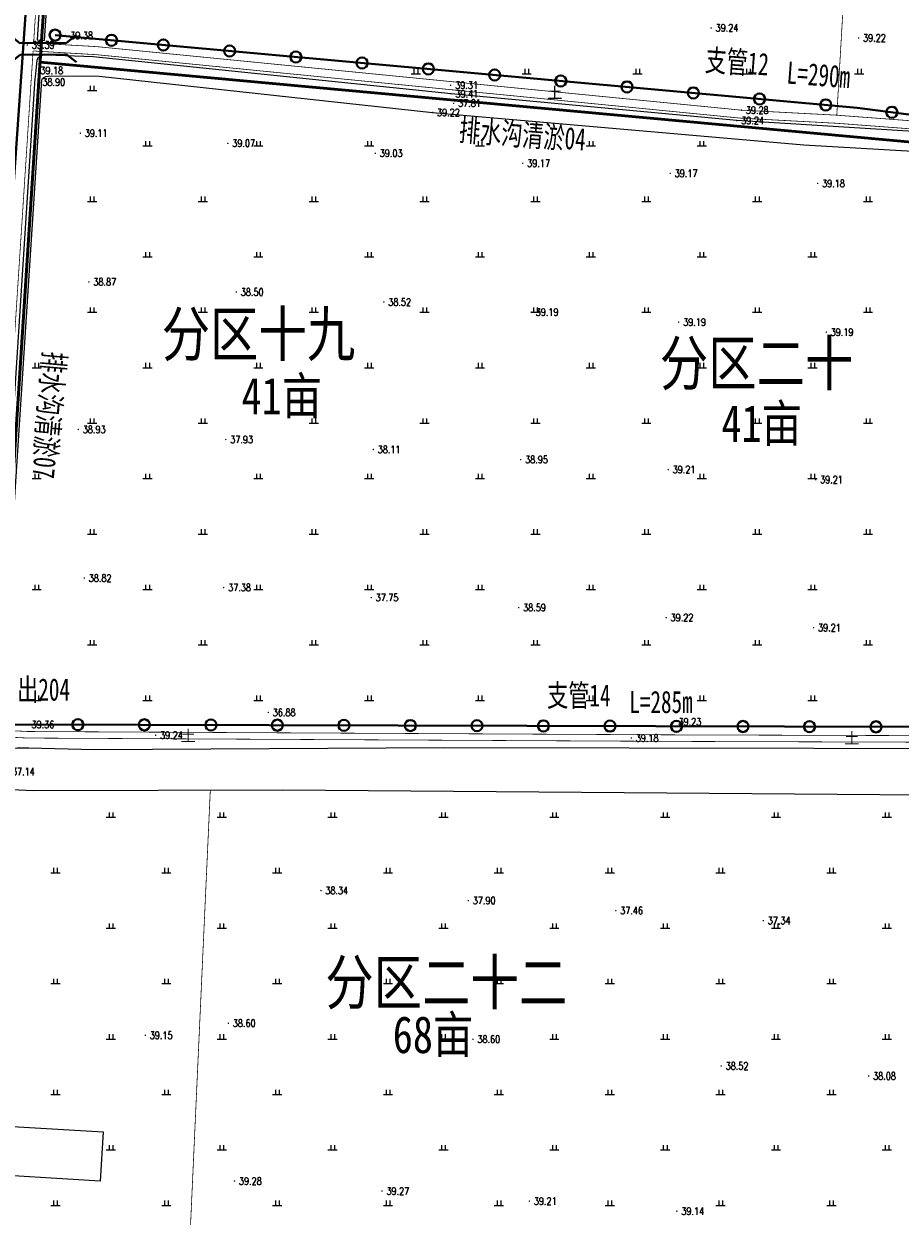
# Model space of a CAD drawing. Extents: x 464172 to 473094, y 3847158 to 3855433.
# Tile 16 of 98: x 466100 to 466337, y 3850291 to 3850614. Entities that reach past the tile are written whole.
import ezdxf
from ezdxf.enums import TextEntityAlignment as Align

# ---------------------------------------------------------------- set-up
doc = ezdxf.new("R2010")
doc.units = 0
doc.linetypes.add('X2', pattern=[10, 8, -2])
doc.layers.get('0').update_dxf_attribs({"linetype": 'CONTINUOUS'})
for name, color, linetype in [('DLSS', 4, 'CONTINUOUS'), ('DMTZ', 3, 'CONTINUOUS'), ('GCD', 9, 'CONTINUOUS'), ('JMD', 6, 'CONTINUOUS'), ('SXSS', 5, 'CONTINUOUS'), ('ZBTZ', 8, 'CONTINUOUS'), ('排水沟', 5, 'CONTINUOUS')]:
    doc.layers.add(name, color=color, linetype=linetype)
doc.layers.add('出水口', color=3, linetype='CONTINUOUS', lineweight=30)
doc.layers.add('支管', color=3, linetype='CONTINUOUS', lineweight=30)
doc.styles.add('HZ', font='rs.shx', dxfattribs={"width": 0.8, "bigfont": 'hztxt.shx'})
doc.styles.get("Standard").update_dxf_attribs({"font": 'rs.shx', "bigfont": 'hztxt.shx'})
doc.styles.add('黑体', font='simhei.ttf')
doc.linetypes.add('10411', pattern='A,2,[150,AAA.SHX,S=1,R=0,X=0,Y=1],2,[151,AAA.SHX,S=1,R=0,X=0,Y=3],1e-11', length=4)
doc.linetypes.add('712B', pattern='A,4,-1,4,-1,4,-1,[167,AAA.SHX,S=0.5,R=0,X=0,Y=0],8,[168,AAA.SHX,S=0.5,R=0,X=0,Y=0],-1', length=24)

# ---------------------------------------------------------------- blocks, each defined once
blk = doc.blocks.new('GC200')
at = {"linetype": 'Continuous', "const_width": 0.2, "flags": 128}
blk.add_lwpolyline([(-0.1, 0, 1), (0.1, 0, 1)], format="xyb", close=True, dxfattribs=at)
blk = doc.blocks.new('gc119')
for p, q in [((-1.25, 0), (1.25, 0)), ((-0.5, 1.3), (-0.5, 0)), ((0.5, 1.3), (0.5, 0))]:
    blk.add_line(p, q)
blk = doc.blocks.new('1243124123')
at = {"layer": 'DLSS', "color": 8, "linetype": 'Continuous', "const_width": 0.2, "flags": 128}
for points in [[(121.98, -300.05), (116.59, -389.08), (108.7, -508.88), (108.46, -512.58)], [(108.32, -514.74), (96.51, -696.35), (96.31, -698.34)], [(533.45, -559.89), (477.7, -553.94), (405.36, -543.53), (377.4, -540.05), (349.45, -536.09), (325.69, -534.3), (299.86, -532.93), (221.72, -525.25), (125.47, -515.75), (108.32, -514.74)], [(96.14, -700.09), (106.84, -700.63), (281.63, -701.54), (387.45, -701.87), (476.02, -702.32), (524.54, -702.77)]]:
    blk.add_lwpolyline(points, dxfattribs=at)
at = {"layer": 'DLSS', "color": 8, "linetype": 'X2', "const_width": 0.2, "flags": 128}
for points in [[(533.62, -557.72), (477.97, -551.78), (405.65, -541.37), (377.69, -537.89), (349.68, -533.92), (325.83, -532.12), (300.02, -530.76), (221.93, -523.08), (125.64, -513.58), (108.46, -512.58)], [(96.31, -698.34), (106.89, -698.86), (281.63, -699.77), (387.45, -700.1), (455.07, -700.44)]]:
    blk.add_lwpolyline(points, dxfattribs=at)
at = {"layer": 'DMTZ', "color": 8, "linetype": '10411', "flags": 128}
for points in [[(522.71, -705.24), (521.39, -704.3), (519.55, -703.81), (219.67, -703.31), (124.83, -703.79), (107.14, -703.37), (104.02, -703.34), (102.02, -703.55), (100.03, -703.82), (97.97, -704.56), (96.2, -705.81)], [(95.87, -713.31), (97.38, -713.77), (99.35, -714.07), (102.42, -714.54), (108.52, -714.8), (175.87, -714.64), (395.2, -716.38), (522.37, -715.45), (522.37, -715.45)]]:
    blk.add_lwpolyline(points, dxfattribs=at)
at = {"layer": 'JMD', "color": 8, "linetype": 'Continuous', "flags": 128}
blk.add_lwpolyline([(91.91, -805.09), (127.26, -807.19), (126.48, -820.49), (91.12, -818.39)], close=True, dxfattribs=at)
at = {"layer": 'SXSS', "color": 8, "linetype": 'Continuous', "elevation": 39.25, "flags": 128}
blk.add_lwpolyline([(122.84, -304.1), (109.44, -511.74), (111.42, -511.87), (125.22, -304.27)], close=True, dxfattribs=at)
at = {"layer": 'SXSS', "color": 8, "linetype": 'Continuous', "elevation": 39.18, "flags": 128}
for points in [[(108.76, -522.16), (97.47, -696.86)], [(99.28, -696.81), (110.69, -522.57), (110.85, -522.15), (111.22, -521.93), (111.79, -521.63), (112.48, -521.52), (113.22, -521.47), (126.2, -521.54), (216.44, -531.4), (316.91, -540.18), (346.39, -541.87)], [(349.44, -536.68), (298.76, -533.59), (221.43, -526.33), (124.59, -516.33), (111.91, -515.85), (111.11, -515.91), (110.53, -516.1), (109.71, -516.56), (109.33, -517.19), (109.09, -520.04), (109, -520.97), (108.75, -522.34)]]:
    blk.add_lwpolyline(points, dxfattribs=at)
at = {"layer": 'ZBTZ', "color": 8, "linetype": 'Continuous', "const_width": 0.2, "flags": 128}
blk.add_lwpolyline([(339.23, -302.95), (325.83, -532.12)], dxfattribs=at)
at = {"layer": 'ZBTZ', "color": 8, "linetype": 'Continuous', "const_width": 0.2, "elevation": 39.49, "flags": 128}
blk.add_lwpolyline([(149.62, -861.15), (156.28, -714.69)], dxfattribs=at)
at = {"layer": 'GCD', "color": 8, "linetype": 'Continuous'}
ref = blk.add_blockref('GC200', (117.17, -510.57, 39.38), dxfattribs=at)
ref.add_attrib('height', '39.38', dxfattribs={"linetype": 'Continuous', "height": 2, "style": 'HZ', "width": 0.8}).set_placement((118.37, -510.57), align=Align.MIDDLE_LEFT)
ref = blk.add_blockref('GC200', (291.83, -508.51, 39.24), dxfattribs=at)
ref.add_attrib('height', '39.24', dxfattribs={"linetype": 'Continuous', "height": 2, "style": 'HZ', "width": 0.8}).set_placement((293.03, -508.51), align=Align.MIDDLE_LEFT)
ref = blk.add_blockref('GC200', (106.76, -513.13, 39.39), dxfattribs=at)
ref.add_attrib('height', '39.39', dxfattribs={"linetype": 'Continuous', "height": 2, "style": 'HZ', "width": 0.8}).set_placement((107.96, -513.13), align=Align.MIDDLE_LEFT)
ref = blk.add_blockref('GC200', (331.73, -511.23, 39.22), dxfattribs=at)
ref.add_attrib('height', '39.22', dxfattribs={"linetype": 'Continuous', "height": 2, "style": 'HZ', "width": 0.8}).set_placement((332.93, -511.23), align=Align.MIDDLE_LEFT)
ref = blk.add_blockref('GC200', (109.09, -520.04, 39.18), dxfattribs=at)
ref.add_attrib('height', '39.18', dxfattribs={"linetype": 'Continuous', "height": 2, "style": 'HZ', "width": 0.8}).set_placement((110.29, -520.04), align=Align.MIDDLE_LEFT)
ref = blk.add_blockref('GC200', (109.62, -523.16, 38.9), dxfattribs=at)
ref.add_attrib('height', '38.90', dxfattribs={"linetype": 'Continuous', "height": 2, "style": 'HZ', "width": 0.8}).set_placement((110.82, -523.16), align=Align.MIDDLE_LEFT)
ref = blk.add_blockref('GC200', (221.35, -524.01, 39.31), dxfattribs=at)
ref.add_attrib('height', '39.31', dxfattribs={"linetype": 'Continuous', "height": 2, "style": 'HZ', "width": 0.8}).set_placement((222.55, -524.01), align=Align.MIDDLE_LEFT)
ref = blk.add_blockref('GC200', (221.43, -526.33, 39.41), dxfattribs=at)
ref.add_attrib('height', '39.41', dxfattribs={"linetype": 'Continuous', "height": 2, "style": 'HZ', "width": 0.8}).set_placement((222.63, -526.33), align=Align.MIDDLE_LEFT)
ref = blk.add_blockref('GC200', (222.14, -528.89, 37.81), dxfattribs=at)
ref.add_attrib('height', '37.81', dxfattribs={"linetype": 'Continuous', "height": 2, "style": 'HZ', "width": 0.8}).set_placement((223.34, -528.89), align=Align.MIDDLE_LEFT)
ref = blk.add_blockref('GC200', (216.44, -531.4, 39.22), dxfattribs=at)
ref.add_attrib('height', '39.22', dxfattribs={"linetype": 'Continuous', "height": 2, "style": 'HZ', "width": 0.8}).set_placement((217.64, -531.4), align=Align.MIDDLE_LEFT)
ref = blk.add_blockref('GC200', (300.02, -530.76, 39.28), dxfattribs=at)
ref.add_attrib('height', '39.28', dxfattribs={"linetype": 'Continuous', "height": 2, "style": 'HZ', "width": 0.8}).set_placement((301.22, -530.76), align=Align.MIDDLE_LEFT)
ref = blk.add_blockref('GC200', (298.76, -533.59, 39.24), dxfattribs=at)
ref.add_attrib('height', '39.24', dxfattribs={"linetype": 'Continuous', "height": 2, "style": 'HZ', "width": 0.8}).set_placement((299.96, -533.59), align=Align.MIDDLE_LEFT)
ref = blk.add_blockref('GC200', (121.11, -536.99, 39.11), dxfattribs=at)
ref.add_attrib('height', '39.11', dxfattribs={"linetype": 'Continuous', "height": 2, "style": 'HZ', "width": 0.8}).set_placement((122.31, -536.99), align=Align.MIDDLE_LEFT)
ref = blk.add_blockref('GC200', (161.02, -539.71, 39.07), dxfattribs=at)
ref.add_attrib('height', '39.07', dxfattribs={"linetype": 'Continuous', "height": 2, "style": 'HZ', "width": 0.8}).set_placement((162.22, -539.71), align=Align.MIDDLE_LEFT)
ref = blk.add_blockref('GC200', (200.93, -542.42, 39.03), dxfattribs=at)
ref.add_attrib('height', '39.03', dxfattribs={"linetype": 'Continuous', "height": 2, "style": 'HZ', "width": 0.8}).set_placement((202.13, -542.42), align=Align.MIDDLE_LEFT)
ref = blk.add_blockref('GC200', (240.84, -545.14, 39.17), dxfattribs=at)
ref.add_attrib('height', '39.17', dxfattribs={"linetype": 'Continuous', "height": 2, "style": 'HZ', "width": 0.8}).set_placement((242.04, -545.14), align=Align.MIDDLE_LEFT)
ref = blk.add_blockref('GC200', (280.75, -547.85, 39.17), dxfattribs=at)
ref.add_attrib('height', '39.17', dxfattribs={"linetype": 'Continuous', "height": 2, "style": 'HZ', "width": 0.8}).set_placement((281.95, -547.85), align=Align.MIDDLE_LEFT)
ref = blk.add_blockref('GC200', (320.65, -550.57, 39.18), dxfattribs=at)
ref.add_attrib('height', '39.18', dxfattribs={"linetype": 'Continuous', "height": 2, "style": 'HZ', "width": 0.8}).set_placement((321.85, -550.57), align=Align.MIDDLE_LEFT)
ref = blk.add_blockref('GC200', (123.42, -577.24, 38.87), dxfattribs=at)
ref.add_attrib('height', '38.87', dxfattribs={"linetype": 'Continuous', "height": 2, "style": 'HZ', "width": 0.8}).set_placement((124.62, -577.24), align=Align.MIDDLE_LEFT)
ref = blk.add_blockref('GC200', (163.33, -579.96, 38.5), dxfattribs=at)
ref.add_attrib('height', '38.50', dxfattribs={"linetype": 'Continuous', "height": 2, "style": 'HZ', "width": 0.8}).set_placement((164.53, -579.96), align=Align.MIDDLE_LEFT)
ref = blk.add_blockref('GC200', (203.24, -582.67, 38.52), dxfattribs=at)
ref.add_attrib('height', '38.52', dxfattribs={"linetype": 'Continuous', "height": 2, "style": 'HZ', "width": 0.8}).set_placement((204.44, -582.67), align=Align.MIDDLE_LEFT)
ref = blk.add_blockref('GC200', (243.14, -585.39, 39.19), dxfattribs=at)
ref.add_attrib('height', '39.19', dxfattribs={"linetype": 'Continuous', "height": 2, "style": 'HZ', "width": 0.8}).set_placement((244.34, -585.39), align=Align.MIDDLE_LEFT)
ref = blk.add_blockref('GC200', (283.05, -588.1, 39.19), dxfattribs=at)
ref.add_attrib('height', '39.19', dxfattribs={"linetype": 'Continuous', "height": 2, "style": 'HZ', "width": 0.8}).set_placement((284.25, -588.1), align=Align.MIDDLE_LEFT)
ref = blk.add_blockref('GC200', (322.96, -590.82, 39.19), dxfattribs=at)
ref.add_attrib('height', '39.19', dxfattribs={"linetype": 'Continuous', "height": 2, "style": 'HZ', "width": 0.8}).set_placement((324.16, -590.82), align=Align.MIDDLE_LEFT)
ref = blk.add_blockref('GC200', (120.57, -617.14, 38.93), dxfattribs=at)
ref.add_attrib('height', '38.93', dxfattribs={"linetype": 'Continuous', "height": 2, "style": 'HZ', "width": 0.8}).set_placement((121.77, -617.14), align=Align.MIDDLE_LEFT)
ref = blk.add_blockref('GC200', (160.48, -619.86, 37.93), dxfattribs=at)
ref.add_attrib('height', '37.93', dxfattribs={"linetype": 'Continuous', "height": 2, "style": 'HZ', "width": 0.8}).set_placement((161.68, -619.86), align=Align.MIDDLE_LEFT)
ref = blk.add_blockref('GC200', (200.39, -622.57, 38.11), dxfattribs=at)
ref.add_attrib('height', '38.11', dxfattribs={"linetype": 'Continuous', "height": 2, "style": 'HZ', "width": 0.8}).set_placement((201.59, -622.57), align=Align.MIDDLE_LEFT)
ref = blk.add_blockref('GC200', (240.29, -625.29, 38.95), dxfattribs=at)
ref.add_attrib('height', '38.95', dxfattribs={"linetype": 'Continuous', "height": 2, "style": 'HZ', "width": 0.8}).set_placement((241.49, -625.29), align=Align.MIDDLE_LEFT)
ref = blk.add_blockref('GC200', (280.2, -628, 39.21), dxfattribs=at)
ref.add_attrib('height', '39.21', dxfattribs={"linetype": 'Continuous', "height": 2, "style": 'HZ', "width": 0.8}).set_placement((281.4, -628), align=Align.MIDDLE_LEFT)
ref = blk.add_blockref('GC200', (320.11, -630.72, 39.21), dxfattribs=at)
ref.add_attrib('height', '39.21', dxfattribs={"linetype": 'Continuous', "height": 2, "style": 'HZ', "width": 0.8}).set_placement((321.31, -630.72), align=Align.MIDDLE_LEFT)
ref = blk.add_blockref('GC200', (122.17, -657.34, 38.82), dxfattribs=at)
ref.add_attrib('height', '38.82', dxfattribs={"linetype": 'Continuous', "height": 2, "style": 'HZ', "width": 0.8}).set_placement((123.37, -657.34), align=Align.MIDDLE_LEFT)
ref = blk.add_blockref('GC200', (159.92, -659.91, 37.38), dxfattribs=at)
ref.add_attrib('height', '37.38', dxfattribs={"linetype": 'Continuous', "height": 2, "style": 'HZ', "width": 0.8}).set_placement((161.12, -659.91), align=Align.MIDDLE_LEFT)
ref = blk.add_blockref('GC200', (199.83, -662.63, 37.75), dxfattribs=at)
ref.add_attrib('height', '37.75', dxfattribs={"linetype": 'Continuous', "height": 2, "style": 'HZ', "width": 0.8}).set_placement((201.03, -662.63), align=Align.MIDDLE_LEFT)
ref = blk.add_blockref('GC200', (239.74, -665.34, 38.59), dxfattribs=at)
ref.add_attrib('height', '38.59', dxfattribs={"linetype": 'Continuous', "height": 2, "style": 'HZ', "width": 0.8}).set_placement((240.94, -665.34), align=Align.MIDDLE_LEFT)
ref = blk.add_blockref('GC200', (279.64, -668.05, 39.22), dxfattribs=at)
ref.add_attrib('height', '39.22', dxfattribs={"linetype": 'Continuous', "height": 2, "style": 'HZ', "width": 0.8}).set_placement((280.84, -668.05), align=Align.MIDDLE_LEFT)
ref = blk.add_blockref('GC200', (319.55, -670.77, 39.21), dxfattribs=at)
ref.add_attrib('height', '39.21', dxfattribs={"linetype": 'Continuous', "height": 2, "style": 'HZ', "width": 0.8}).set_placement((320.75, -670.77), align=Align.MIDDLE_LEFT)
ref = blk.add_blockref('GC200', (171.97, -693.7, 36.88), dxfattribs=at)
ref.add_attrib('height', '36.88', dxfattribs={"linetype": 'Continuous', "height": 2, "style": 'HZ', "width": 0.8}).set_placement((173.17, -693.7), align=Align.MIDDLE_LEFT)
ref = blk.add_blockref('GC200', (106.69, -697, 39.36), dxfattribs=at)
ref.add_attrib('height', '39.36', dxfattribs={"linetype": 'Continuous', "height": 2, "style": 'HZ', "width": 0.8}).set_placement((107.89, -697), align=Align.MIDDLE_LEFT)
ref = blk.add_blockref('GC200', (281.79, -696.21, 39.23), dxfattribs=at)
ref.add_attrib('height', '39.23', dxfattribs={"linetype": 'Continuous', "height": 2, "style": 'HZ', "width": 0.8}).set_placement((282.99, -696.21), align=Align.MIDDLE_LEFT)
ref = blk.add_blockref('GC200', (141.47, -699.87, 39.24), dxfattribs=at)
ref.add_attrib('height', '39.24', dxfattribs={"linetype": 'Continuous', "height": 2, "style": 'HZ', "width": 0.8}).set_placement((142.67, -699.87), align=Align.MIDDLE_LEFT)
ref = blk.add_blockref('GC200', (270.23, -700.63, 39.18), dxfattribs=at)
ref.add_attrib('height', '39.18', dxfattribs={"linetype": 'Continuous', "height": 2, "style": 'HZ', "width": 0.8}).set_placement((271.43, -700.63), align=Align.MIDDLE_LEFT)
ref = blk.add_blockref('GC200', (101.4, -709.72, 37.14), dxfattribs=at)
ref.add_attrib('height', '37.14', dxfattribs={"linetype": 'Continuous', "height": 2, "style": 'HZ', "width": 0.8}).set_placement((102.6, -709.72), align=Align.MIDDLE_LEFT)
ref = blk.add_blockref('GC200', (186.2, -741.88, 38.34), dxfattribs=at)
ref.add_attrib('height', '38.34', dxfattribs={"linetype": 'Continuous', "height": 2, "style": 'HZ', "width": 0.8}).set_placement((187.4, -741.88), align=Align.MIDDLE_LEFT)
ref = blk.add_blockref('GC200', (226.11, -744.6, 37.9), dxfattribs=at)
ref.add_attrib('height', '37.90', dxfattribs={"linetype": 'Continuous', "height": 2, "style": 'HZ', "width": 0.8}).set_placement((227.31, -744.6), align=Align.MIDDLE_LEFT)
ref = blk.add_blockref('GC200', (266.02, -747.31, 37.46), dxfattribs=at)
ref.add_attrib('height', '37.46', dxfattribs={"linetype": 'Continuous', "height": 2, "style": 'HZ', "width": 0.8}).set_placement((267.22, -747.31), align=Align.MIDDLE_LEFT)
ref = blk.add_blockref('GC200', (305.93, -750.03, 37.34), dxfattribs=at)
ref.add_attrib('height', '37.34', dxfattribs={"linetype": 'Continuous', "height": 2, "style": 'HZ', "width": 0.8}).set_placement((307.13, -750.03), align=Align.MIDDLE_LEFT)
ref = blk.add_blockref('GC200', (161.17, -777.8, 38.6), dxfattribs=at)
ref.add_attrib('height', '38.60', dxfattribs={"linetype": 'Continuous', "height": 2, "style": 'HZ', "width": 0.8}).set_placement((162.37, -777.8), align=Align.MIDDLE_LEFT)
ref = blk.add_blockref('GC200', (138.69, -781.06, 39.15), dxfattribs=at)
ref.add_attrib('height', '39.15', dxfattribs={"linetype": 'Continuous', "height": 2, "style": 'HZ', "width": 0.8}).set_placement((139.89, -781.06), align=Align.MIDDLE_LEFT)
ref = blk.add_blockref('GC200', (227.36, -782.13, 38.6), dxfattribs=at)
ref.add_attrib('height', '38.60', dxfattribs={"linetype": 'Continuous', "height": 2, "style": 'HZ', "width": 0.8}).set_placement((228.56, -782.13), align=Align.MIDDLE_LEFT)
ref = blk.add_blockref('GC200', (294.55, -789.35, 38.52), dxfattribs=at)
ref.add_attrib('height', '38.52', dxfattribs={"linetype": 'Continuous', "height": 2, "style": 'HZ', "width": 0.8}).set_placement((295.75, -789.35), align=Align.MIDDLE_LEFT)
ref = blk.add_blockref('GC200', (334.46, -792.06, 38.08), dxfattribs=at)
ref.add_attrib('height', '38.08', dxfattribs={"linetype": 'Continuous', "height": 2, "style": 'HZ', "width": 0.8}).set_placement((335.66, -792.06), align=Align.MIDDLE_LEFT)
ref = blk.add_blockref('GC200', (162.83, -820.48, 39.28), dxfattribs=at)
ref.add_attrib('height', '39.28', dxfattribs={"linetype": 'Continuous', "height": 2, "style": 'HZ', "width": 0.8}).set_placement((164.03, -820.48), align=Align.MIDDLE_LEFT)
ref = blk.add_blockref('GC200', (202.74, -823.19, 39.27), dxfattribs=at)
ref.add_attrib('height', '39.27', dxfattribs={"linetype": 'Continuous', "height": 2, "style": 'HZ', "width": 0.8}).set_placement((203.94, -823.19), align=Align.MIDDLE_LEFT)
ref = blk.add_blockref('GC200', (242.64, -825.91, 39.21), dxfattribs=at)
ref.add_attrib('height', '39.21', dxfattribs={"linetype": 'Continuous', "height": 2, "style": 'HZ', "width": 0.8}).set_placement((243.84, -825.91), align=Align.MIDDLE_LEFT)
ref = blk.add_blockref('GC200', (282.55, -828.62, 39.14), dxfattribs=at)
ref.add_attrib('height', '39.14', dxfattribs={"linetype": 'Continuous', "height": 2, "style": 'HZ', "width": 0.8}).set_placement((283.75, -828.62), align=Align.MIDDLE_LEFT)
at = {"layer": 'ZBTZ', "color": 8, "linetype": 'Continuous'}
for p in [(211.9, -520.91), (241.9, -520.91), (271.9, -520.91), (301.9, -520.91), (331.9, -520.91), (124.28, -525.44), (139.28, -540.44), (169.28, -540.44), (199.28, -540.44), (229.28, -540.44), (259.28, -540.44), (289.28, -540.44), (124.28, -555.44), (154.28, -555.44), (184.28, -555.44), (214.28, -555.44), (244.28, -555.44), (274.28, -555.44), (304.28, -555.44), (334.28, -555.44), (139.28, -570.44), (169.28, -570.44), (199.28, -570.44), (229.28, -570.44), (259.28, -570.44), (289.28, -570.44), (319.28, -570.44), (124.28, -585.44), (154.28, -585.44), (184.28, -585.44), (214.28, -585.44), (244.28, -585.44), (274.28, -585.44), (304.28, -585.44), (334.28, -585.44), (109.28, -600.44), (139.28, -600.44), (169.28, -600.44), (199.28, -600.44), (229.28, -600.44), (259.28, -600.44), (289.28, -600.44), (319.28, -600.44), (124.28, -615.44), (154.28, -615.44), (184.28, -615.44), (214.28, -615.44), (244.28, -615.44), (274.28, -615.44), (304.28, -615.44), (334.28, -615.44), (109.28, -630.44), (139.28, -630.44), (169.28, -630.44), (199.28, -630.44), (229.28, -630.44), (259.28, -630.44), (289.28, -630.44), (319.28, -630.44), (124.28, -645.44), (154.28, -645.44), (184.28, -645.44), (214.28, -645.44), (244.28, -645.44), (274.28, -645.44), (304.28, -645.44), (334.28, -645.44), (109.28, -660.44), (139.28, -660.44), (169.28, -660.44), (199.28, -660.44), (229.28, -660.44), (259.28, -660.44), (289.28, -660.44), (319.28, -660.44), (124.28, -675.44), (154.28, -675.44), (184.28, -675.44), (214.28, -675.44), (244.28, -675.44), (274.28, -675.44), (304.28, -675.44), (334.28, -675.44), (109.28, -690.44), (139.28, -690.44), (169.28, -690.44), (199.28, -690.44), (229.28, -690.44), (259.28, -690.44), (289.28, -690.44), (319.28, -690.44), (129.38, -722.08), (159.38, -722.08), (189.38, -722.08), (219.38, -722.08), (249.38, -722.08), (279.38, -722.08), (309.38, -722.08), (339.38, -722.08), (114.38, -737.08), (144.38, -737.08), (174.38, -737.08), (204.38, -737.08), (234.38, -737.08), (264.38, -737.08), (294.38, -737.08), (324.38, -737.08), (129.38, -752.08), (159.38, -752.08), (189.38, -752.08), (219.38, -752.08), (249.38, -752.08), (279.38, -752.08), (309.38, -752.08), (339.38, -752.08), (114.38, -767.08), (144.38, -767.08), (174.38, -767.08), (204.38, -767.08), (234.38, -767.08), (264.38, -767.08), (294.38, -767.08), (324.38, -767.08), (129.38, -782.08), (159.38, -782.08), (189.38, -782.08), (219.38, -782.08), (249.38, -782.08), (279.38, -782.08), (309.38, -782.08), (339.38, -782.08), (114.38, -797.08), (144.38, -797.08), (174.38, -797.08), (204.38, -797.08), (234.38, -797.08), (264.38, -797.08), (294.38, -797.08), (324.38, -797.08), (129.38, -812.08), (159.38, -812.08), (189.38, -812.08), (219.38, -812.08), (249.38, -812.08), (279.38, -812.08), (309.38, -812.08), (339.38, -812.08), (114.38, -827.08), (144.38, -827.08), (174.38, -827.08), (204.38, -827.08), (234.38, -827.08), (264.38, -827.08), (294.38, -827.08), (324.38, -827.08)]:
    blk.add_blockref('gc119', p, dxfattribs=at)
at = {"layer": 'DLSS', "color": 8, "linetype": 'Continuous', "style": '黑体'}
for p in [(249.51, -525.92), (150.3, -699.92), (329.92, -700.54)]:
    blk.add_text('土', height=3, dxfattribs=at).set_placement(p, align=Align.MIDDLE)
blk = doc.blocks.new('qiao')
at = {"color": 1, "lineweight": 40, "flags": 128}
for points in [[(-10.33, 2.02), (-14.5, 5.36)], [(9.66, 2.02), (13.84, 5.36)], [(-10.33, 2.02), (9.66, 2.02)], [(-10.33, -3.01), (-14.5, -6.35)], [(-10.33, -3.01), (9.66, -3.01)], [(9.66, -3.01), (13.84, -6.35)]]:
    blk.add_lwpolyline(points, dxfattribs=at)

msp = doc.modelspace()

# ---------------------------------------------------------------- linework, layer by layer
at = {"color": 221, "linetype": '712B', "lineweight": 40, "ltscale": 2, "flags": 128}
msp.add_lwpolyline([(466129.69, 3851042.89), (466054.52, 3849966.47), (466700.38, 3849940.82), (466706.35, 3849997.38), (466676.56, 3850003.39), (466707.66, 3850176.21), (466704.46, 3850176.73), (466730.92, 3850374.51), (466728.05, 3850425.3), (466943.88, 3850389.9), (466942.48, 3850321.51), (467106.76, 3850296.39), (467110.13, 3850296.82), (467095.11, 3850976.92)], close=True, dxfattribs=at)
at = {"layer": '出水口', "color": 3, "lineweight": 40}
for centre in [(466107.97, 3850610.88), (466123.23, 3850609.5), (466137.27, 3850608.22), (466155.2, 3850606.6), (466173.13, 3850604.98), (466191.05, 3850603.36), (466208.98, 3850601.74), (466226.91, 3850600.11), (466244.83, 3850598.49), (466262.76, 3850596.87), (466280.69, 3850595.25), (466298.61, 3850593.62), (466316.54, 3850592), (466334.42, 3850590.02), (466114.13, 3850424.34), (466132.13, 3850424.29), (466150.13, 3850424.24), (466168.13, 3850424.19), (466186.13, 3850424.14), (466204.13, 3850424.09), (466222.13, 3850424.04), (466240.13, 3850423.99), (466258.13, 3850423.94), (466276.13, 3850423.89), (466294.13, 3850423.84), (466312.13, 3850423.79), (466330.13, 3850423.74)]:
    msp.add_circle(centre, 1.5, dxfattribs=at)
at = {"layer": '排水沟', "linetype": 'Continuous', "lineweight": 50, "flags": 128}
for points in [[(466119.03, 3850824.93), (466103.85, 3850602.64), (466091.44, 3850414.04), (466082.11, 3850259.65), (466071.79, 3850131.9), (466060.52, 3849968.91)], [(466639.7, 3850556.39), (466527.79, 3850558.25), (466394.18, 3850573.31), (466341.74, 3850581.74), (466103.92, 3850603.59)]]:
    msp.add_lwpolyline(points, dxfattribs=at)
at = {"layer": '支管', "color": 3, "lineweight": 40, "flags": 128}
msp.add_lwpolyline([(466107.97, 3850610.88), (466325.01, 3850591.24), (466396.9, 3850581.94)], dxfattribs=at)
at = {"layer": '支管', "color": 3, "lineweight": 40, "elevation": 39.18, "flags": 128}
msp.add_lwpolyline([(466096.13, 3850424.39), (466375.13, 3850423.64)], dxfattribs=at)

# ---------------------------------------------------------------- block references
at = {"linetype": 'Continuous'}
msp.add_blockref('1243124123', (465993.69, 3851121.34), dxfattribs=at)
at = {"color": 3, "lineweight": -3, "xscale": 0.6300000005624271, "yscale": 0.6300000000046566, "zscale": 0.6300000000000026, "rotation": 0.3024787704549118}
msp.add_blockref('qiao', (466104.98, 3850607.49), dxfattribs=at)

# ---------------------------------------------------------------- texts
at = {"color": 3, "lineweight": 40, "char_height": 6, "width": 34.7286, "attachment_point": 1, "rotation": 355.7301}
for s, insert in [('{\\fSimHei|b0|i0|c134|p2;\\W0.7;支管12}', (466284.2, 3850607.21)), ('{\\fSimHei|b0|i0|c134|p2;\\W0.7;L=290m}', (466306.26, 3850603.78))]:
    msp.add_mtext(s, dxfattribs=dict(at, insert=insert))
at = {"color": 1, "linetype": 'Continuous', "lineweight": 50, "attachment_point": 1}
for s, insert, char_height in [('{\\fSimSun|b0|i0|c134|p2;\\W0.8;分区十九}', (466136.82, 3850536), 12), ('{\\fSimSun|b0|i0|c134|p2;\\W0.8;分区二十}', (466271.62, 3850528.13), 12), ('{\\fSimSun|b0|i0|c134|p2;\\W0.8;41亩}', (466158.42, 3850518.26), 10), ('{\\fSimSun|b0|i0|c134|p2;\\W0.8;41亩}', (466288.3, 3850510.84), 10), ('{\\fSimSun|b0|i0|c134|p2;\\W0.8;分区二十二}', (466181.1, 3850360.62), 12), ('{\\fSimSun|b0|i0|c134|p2;\\W0.8;68亩}', (466199.35, 3850345.48), 10)]:
    msp.add_mtext(s, dxfattribs=dict(at, insert=insert, char_height=char_height))
at = {"color": 3, "lineweight": 40, "char_height": 6, "width": 34.7286, "attachment_point": 1}
for s, insert in [('{\\fSimHei|b0|i0|c134|p2;\\W0.7;出204}', (466097.69, 3850436.84)), ('{\\fSimHei|b0|i0|c134|p2;\\W0.7;支管14}', (466241.12, 3850435.25)), ('{\\fSimHei|b0|i0|c134|p2;\\W0.7;L=285m}', (466263.37, 3850433.48))]:
    msp.add_mtext(s, dxfattribs=dict(at, insert=insert))
at = {"layer": '排水沟', "linetype": 'Continuous', "lineweight": 50, "char_height": 6, "width": 74.094, "attachment_point": 1}
for s, insert, rotation in [('{\\fSimHei|b0|i0|c134|p2;\\W0.7;排水沟清淤04}', (466217.57, 3850588.3), 355.5556), ('{\\fSimHei|b0|i0|c134|p2;\\W0.7;排水沟清淤07}', (466110.84, 3850524.96), 264.9083)]:
    msp.add_mtext(s, dxfattribs=dict(at, insert=insert, rotation=rotation))

doc.saveas('drawing.dxf')
